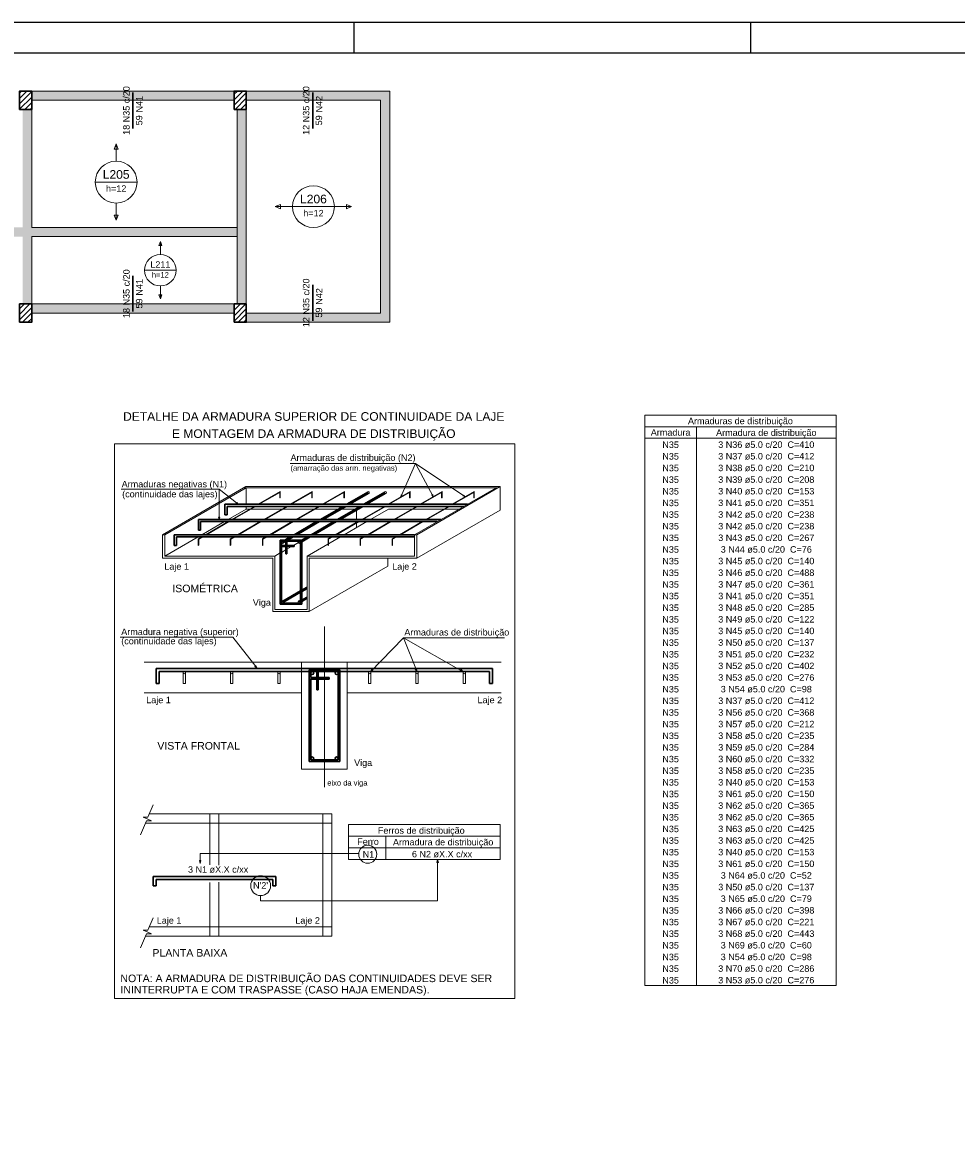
# Model space of a CAD drawing. Header units: millimetres. Extents: x 0 to 84.1, y 0 to 59.4.
# Tile 6 of 8: x 23.3 to 53.8, y 22.4 to 59.4. Entities that reach past the tile are written whole.
import ezdxf

# ---------------------------------------------------------------- set-up
doc = ezdxf.new("R2010")
doc.units = ezdxf.units.MM
doc.header["$MEASUREMENT"] = 0
doc.linetypes.add('NULL', pattern=[0])
for name, color, linetype, lineweight in [('Cotas', 1, 'Continuous', 0), ('Descrição da armadura', 7, 'Continuous', 0), ('DT-Armadura', 2, 'Continuous', 30), ('DT-ARMADURA NEG', 1, 'Continuous', 20), ('DT-Armadura negativa', 4, 'Continuous', 30), ('DT-Forma', 5, 'Continuous', 5), ('DT-Hachura pilar em laje', 252, 'Continuous', 5), ('DT-Hachura viga em laje', 254, 'Continuous', 5), ('DT-Relação do aço', 9, 'Continuous', 5), ('DT-Textos', 7, 'Continuous', 5), ('EIXOS', 1, 'Continuous', 20), ('FO-Pilares', 4, 'Continuous', 30), ('FO-Vigas', 1, 'Continuous', 20), ('Textos armaduras', 7, 'Continuous', 0)]:
    doc.layers.add(name, color=color, linetype=linetype, lineweight=lineweight)
doc.layers.add('SEDUC_MARF', color=1, linetype='Continuous')
doc.layers.add('SEDUC_MARGG', color=7, linetype='Continuous')
doc.styles.add('Arial', font='txt')

msp = doc.modelspace()

# ---------------------------------------------------------------- hatches: boundary and pattern name
at = {"layer": 'DT-Hachura pilar em laje', "linetype": 'Continuous'}
h = msp.add_hatch(dxfattribs=at)
h.set_pattern_fill('ANSI31', color=252, style=0)
h.paths.add_polyline_path([(23.153, 56.56), (23.353, 56.56), (23.553, 56.56), (23.553, 56.86), (23.553, 57.16), (23.353, 57.16), (23.153, 57.16), (23.153, 56.86)])
h = msp.add_hatch(dxfattribs=at)
h.set_pattern_fill('ANSI31', color=252, style=0)
h.paths.add_polyline_path([(30.182, 56.56), (30.382, 56.56), (30.582, 56.56), (30.582, 56.86), (30.582, 57.16), (30.382, 57.16), (30.182, 57.16), (30.182, 56.86)])
h = msp.add_hatch(dxfattribs=at)
h.set_pattern_fill('ANSI31', color=252, style=0)
h.paths.add_polyline_path([(23.153, 49.588), (23.353, 49.588), (23.553, 49.588), (23.553, 49.888), (23.553, 50.188), (23.353, 50.188), (23.153, 50.188), (23.153, 49.888)])
h = msp.add_hatch(dxfattribs=at)
h.set_pattern_fill('ANSI31', color=252, style=0)
h.paths.add_polyline_path([(30.182, 49.588), (30.382, 49.588), (30.582, 49.588), (30.582, 49.888), (30.582, 50.188), (30.382, 50.188), (30.182, 50.188), (30.182, 49.888)])
at = {"layer": 'DT-Hachura viga em laje', "linetype": 'Continuous'}
for points in [[(30.182, 57.157), (30.182, 57.157), (23.554, 57.157), (23.554, 56.857), (30.182, 56.857), (30.182, 57.157)], [(35.282, 57.157), (35.282, 57.157), (30.582, 57.157), (30.582, 56.857), (34.982, 56.857), (35.282, 57.157)], [(35.282, 57.157), (35.282, 57.157), (34.982, 56.857), (34.982, 49.89), (35.282, 49.59), (35.282, 57.157)], [(23.553, 52.695), (23.553, 52.695), (23.553, 56.56), (23.254, 56.56), (23.254, 52.695), (23.404, 52.545), (23.553, 52.695)], [(30.582, 56.56), (30.582, 56.56), (30.283, 56.56), (30.283, 52.545), (30.582, 52.545), (30.582, 56.56)], [(23.404, 52.545), (23.404, 52.545), (23.254, 52.695), (20.294, 52.695), (20.294, 52.395), (23.254, 52.395), (23.404, 52.545)], [(30.432, 52.545), (30.432, 52.545), (30.283, 52.695), (23.553, 52.695), (23.404, 52.545), (23.554, 52.395), (30.282, 52.395), (30.432, 52.545)], [(23.554, 52.395), (23.554, 52.395), (23.404, 52.545), (23.254, 52.395), (23.254, 50.188), (23.554, 50.188), (23.554, 52.395)], [(30.583, 52.545), (30.583, 52.545), (30.282, 52.545), (30.282, 50.188), (30.583, 50.188), (30.583, 52.545)], [(30.182, 50.188), (30.182, 50.188), (23.554, 50.188), (23.554, 49.888), (30.182, 49.888), (30.182, 50.188)], [(34.982, 49.89), (34.982, 49.89), (30.582, 49.89), (30.582, 49.59), (35.282, 49.59), (34.982, 49.89)]]:
    msp.add_hatch(color=254, dxfattribs=at).paths.add_polyline_path(points)

# ---------------------------------------------------------------- linework, layer by layer
at = {"layer": 'Cotas'}
for p, q in [((36.128, 44.968), (32.021, 44.968)), ((35.647, 43.869), (36.128, 44.968)), ((36.706, 43.879), (36.128, 44.968)), ((37.74, 43.879), (36.128, 44.968)), ((29.689, 44.122), (26.481, 44.122)), ((29.695, 43.134), (29.689, 44.122)), ((30.315, 43.632), (29.689, 44.122)), ((30.144, 39.28), (26.455, 39.28)), ((30.939, 38.26), (30.144, 39.28)), ((34.64, 38.13), (35.727, 39.251)), ((36.176, 38.146), (35.727, 39.251)), ((35.727, 39.251), (39.043, 39.251)), ((37.691, 38.144), (35.727, 39.251)), ((27.531, 33.784), (27.361, 33.381)), ((27.203, 33.381), (27.337, 33.324)), ((27.203, 33.381), (27.361, 33.381)), ((27.337, 33.324), (27.471, 33.268)), ((27.314, 33.268), (27.12, 32.809)), ((27.471, 33.268), (27.314, 33.268)), ((34.266, 32.196), (29.071, 32.196)), ((29.071, 31.87), (29.071, 32.196)), ((36.848, 31.994), (36.848, 30.638)), ((31.052, 30.814), (31.052, 30.638)), ((31.052, 30.638), (36.848, 30.638)), ((27.531, 30.084), (27.361, 29.681)), ((27.203, 29.681), (27.337, 29.624)), ((27.203, 29.681), (27.361, 29.681)), ((27.337, 29.624), (27.471, 29.568)), ((27.314, 29.568), (27.12, 29.109)), ((27.471, 29.568), (27.314, 29.568))]:
    msp.add_line(p, q, dxfattribs=at)
for points in [[(26.268, 45.612), (39.377, 45.612), (39.377, 27.442), (26.268, 27.442), (26.268, 45.612)], [(35.647, 43.869), (35.691, 43.923), (35.658, 43.938), (35.647, 43.869)], [(36.706, 43.879), (36.69, 43.948), (36.658, 43.93), (36.706, 43.879)], [(37.74, 43.879), (37.693, 43.931), (37.673, 43.901), (37.74, 43.879)], [(30.315, 43.632), (30.273, 43.688), (30.25, 43.659), (30.315, 43.632)], [(29.695, 43.134), (29.713, 43.202), (29.676, 43.201), (29.695, 43.134)], [(30.939, 38.26), (30.9, 38.352), (30.859, 38.32), (30.939, 38.26)], [(34.64, 38.13), (34.725, 38.182), (34.688, 38.218), (34.64, 38.13)], [(36.176, 38.146), (36.163, 38.245), (36.115, 38.226), (36.176, 38.146)], [(37.691, 38.144), (37.619, 38.214), (37.594, 38.169), (37.691, 38.144)], [(29.071, 31.87), (29.097, 31.967), (29.045, 31.967), (29.071, 31.87)], [(36.848, 31.994), (36.822, 31.898), (36.874, 31.898), (36.848, 31.994)]]:
    msp.add_lwpolyline(points, dxfattribs=at)
for centre, radius in [((34.561, 32.168), 0.296), ((31.052, 31.14), 0.326)]:
    msp.add_circle(centre, radius, dxfattribs=at)
at = {"layer": 'DT-Armadura'}
for p, q in [((33.872, 43.629), (34.562, 44.028)), ((33.965, 43.629), (34.595, 43.993)), ((34.432, 43.629), (35.122, 44.028)), ((34.525, 43.629), (35.155, 43.993)), ((29.88, 43.629), (37.825, 43.629)), ((29.88, 43.629), (29.88, 43.279)), ((29.95, 43.559), (37.704, 43.559)), ((29.95, 43.559), (29.95, 43.279)), ((33.008, 43.131), (33.751, 43.559)), ((33.101, 43.131), (33.843, 43.559)), ((33.568, 43.131), (34.311, 43.559)), ((33.63, 43.489), (33.751, 43.559)), ((33.661, 43.131), (34.403, 43.559)), ((33.722, 43.489), (33.843, 43.559)), ((34.19, 43.489), (34.311, 43.559)), ((34.282, 43.489), (34.403, 43.559)), ((29.016, 43.061), (29.016, 43.131)), ((29.016, 43.131), (36.961, 43.131)), ((29.016, 43.131), (29.016, 43.061)), ((29.016, 43.131), (29.016, 42.781)), ((29.086, 43.061), (36.84, 43.061)), ((29.086, 43.061), (29.086, 42.781)), ((29.88, 43.279), (29.95, 43.279)), ((32.145, 42.632), (32.887, 43.061)), ((32.237, 42.632), (32.98, 43.061)), ((32.705, 42.632), (33.447, 43.061)), ((32.797, 42.632), (33.54, 43.061)), ((28.222, 42.562), (28.222, 42.632)), ((28.222, 42.632), (36.097, 42.632)), ((28.222, 42.632), (28.222, 42.562)), ((28.222, 42.632), (28.222, 42.282)), ((29.016, 42.781), (29.086, 42.781)), ((28.222, 42.282), (28.292, 42.282)), ((28.292, 42.562), (36.097, 42.562)), ((28.292, 42.562), (28.292, 42.282)), ((32.397, 42.457), (31.697, 42.457)), ((31.697, 42.457), (31.697, 42.422)), ((31.697, 42.422), (31.697, 40.357)), ((31.697, 42.247), (32.152, 42.247)), ((32.362, 42.422), (31.732, 42.422)), ((31.732, 42.422), (31.732, 42.282)), ((31.732, 42.282), (32.152, 42.282)), ((31.732, 42.247), (31.732, 40.392)), ((31.801, 42.381), (31.874, 42.422)), ((31.841, 42.457), (32.023, 42.562)), ((31.872, 42.422), (31.872, 42.282)), ((31.872, 42.247), (31.872, 42.002)), ((31.907, 42.422), (31.907, 42.282)), ((31.907, 42.247), (31.907, 42.002)), ((31.934, 42.457), (32.116, 42.562)), ((32.152, 42.282), (32.152, 42.247)), ((32.362, 40.392), (32.362, 42.422)), ((32.397, 42.454), (32.583, 42.562)), ((32.397, 42.401), (32.676, 42.562)), ((32.397, 42.457), (32.397, 42.422)), ((32.397, 40.357), (32.397, 42.422)), ((31.872, 42.002), (31.907, 42.002)), ((31.784, 40.458), (32.362, 40.791)), ((31.802, 40.427), (32.362, 40.75)), ((32.397, 40.811), (32.572, 40.912)), ((32.397, 40.771), (32.572, 40.871)), ((31.732, 40.392), (32.362, 40.392)), ((32.344, 40.458), (32.362, 40.468)), ((32.397, 40.488), (32.572, 40.589)), ((32.397, 40.447), (32.572, 40.549)), ((31.697, 40.357), (32.397, 40.357)), ((27.632, 38.255), (38.651, 38.255)), ((27.632, 38.255), (27.632, 38.155)), ((27.632, 38.255), (27.632, 37.755)), ((27.732, 38.155), (38.551, 38.155)), ((27.732, 38.155), (27.732, 37.755)), ((32.642, 38.155), (32.642, 35.205)), ((33.592, 38.155), (32.692, 38.155)), ((32.692, 38.155), (32.692, 37.955)), ((32.892, 38.155), (32.892, 37.955)), ((32.942, 38.155), (32.942, 37.955)), ((33.592, 35.255), (33.592, 38.155)), ((33.642, 35.205), (33.642, 38.155)), ((38.551, 38.155), (38.551, 37.755)), ((38.651, 38.255), (38.651, 37.755)), ((32.642, 37.905), (33.292, 37.905)), ((32.692, 37.955), (33.292, 37.955)), ((32.692, 37.905), (32.692, 35.255)), ((32.892, 37.905), (32.892, 37.555)), ((32.942, 37.905), (32.942, 37.555)), ((33.292, 37.955), (33.292, 37.905)), ((27.632, 37.755), (27.732, 37.755)), ((32.892, 37.555), (32.942, 37.555)), ((38.651, 37.755), (38.551, 37.755)), ((32.642, 35.205), (33.642, 35.205)), ((32.692, 35.255), (33.592, 35.255)), ((27.528, 31.44), (31.547, 31.44)), ((27.528, 31.44), (27.528, 31.34)), ((27.528, 31.44), (27.528, 31.14)), ((27.528, 31.14), (27.628, 31.14)), ((27.628, 31.34), (31.447, 31.34)), ((27.628, 31.34), (27.628, 31.14)), ((31.447, 31.34), (31.447, 31.14)), ((31.547, 31.14), (31.447, 31.14)), ((31.547, 31.44), (31.547, 31.14))]:
    msp.add_line(p, q, dxfattribs=at)
at = {"layer": 'DT-Armadura', "linetype": 'Continuous'}
for p, q in [((33.642, 38.205), (32.642, 38.205)), ((32.642, 38.205), (32.642, 38.155)), ((33.642, 38.205), (33.642, 38.155))]:
    msp.add_line(p, q, dxfattribs=at)
at = {"layer": 'DT-Armadura'}
for centre, radius in [((31.767, 42.387), 0.035), ((32.327, 42.387), 0.035), ((31.767, 40.427), 0.035), ((32.327, 40.427), 0.035), ((32.742, 38.105), 0.05), ((33.542, 38.105), 0.05), ((32.742, 35.305), 0.05), ((33.542, 35.305), 0.05)]:
    msp.add_circle(centre, radius, dxfattribs=at)
at = {"layer": 'DT-ARMADURA NEG'}
for p, q in [((30.974, 43.629), (31.695, 44.046)), ((31.009, 43.629), (31.68, 44.017)), ((31.68, 44.017), (31.68, 43.835)), ((31.68, 43.835), (31.695, 43.844)), ((31.695, 44.046), (31.695, 43.844)), ((32.024, 43.629), (32.745, 44.046)), ((32.059, 43.629), (32.73, 44.017)), ((32.73, 44.017), (32.73, 43.835)), ((32.73, 43.835), (32.745, 43.844)), ((32.745, 44.046), (32.745, 43.844)), ((33.074, 43.629), (33.795, 44.046)), ((33.109, 43.629), (33.78, 44.017)), ((33.78, 44.017), (33.78, 43.835)), ((33.78, 43.835), (33.795, 43.844)), ((33.795, 44.046), (33.795, 43.844)), ((35.226, 43.629), (35.947, 44.046)), ((35.261, 43.629), (35.932, 44.017)), ((35.932, 44.017), (35.932, 43.835)), ((35.932, 43.835), (35.947, 43.844)), ((35.947, 44.046), (35.947, 43.844)), ((36.276, 43.629), (36.997, 44.046)), ((36.311, 43.629), (36.982, 44.017)), ((36.982, 44.017), (36.982, 43.835)), ((36.982, 43.835), (36.997, 43.844)), ((36.997, 44.046), (36.997, 43.844)), ((37.326, 43.629), (38.047, 44.046)), ((37.361, 43.629), (38.032, 44.017)), ((38.032, 44.017), (38.032, 43.835)), ((38.032, 43.835), (38.047, 43.844)), ((38.047, 44.046), (38.047, 43.844)), ((30.11, 43.131), (30.853, 43.559)), ((30.145, 43.131), (30.888, 43.559)), ((31.16, 43.131), (31.903, 43.559)), ((31.195, 43.131), (31.938, 43.559)), ((32.21, 43.131), (32.953, 43.559)), ((32.245, 43.131), (32.988, 43.559)), ((34.362, 43.131), (35.105, 43.559)), ((34.397, 43.131), (35.14, 43.559)), ((35.412, 43.131), (36.155, 43.559)), ((35.447, 43.131), (36.19, 43.559)), ((36.462, 43.131), (37.205, 43.559)), ((36.497, 43.131), (37.24, 43.559)), ((29.247, 42.632), (29.989, 43.061)), ((29.282, 42.632), (30.024, 43.061)), ((30.297, 42.632), (31.039, 43.061)), ((30.332, 42.632), (31.074, 43.061)), ((31.347, 42.632), (32.089, 43.061)), ((31.382, 42.632), (32.124, 43.061)), ((33.498, 42.632), (34.241, 43.061)), ((33.533, 42.632), (34.276, 43.061)), ((34.548, 42.632), (35.291, 43.061)), ((34.583, 42.632), (35.326, 43.061)), ((35.598, 42.632), (36.341, 43.061)), ((35.633, 42.632), (36.376, 43.061)), ((29.009, 42.495), (29.125, 42.562)), ((29.009, 42.495), (29.009, 42.284)), ((29.009, 42.284), (29.024, 42.293)), ((29.024, 42.484), (29.16, 42.562)), ((29.024, 42.484), (29.024, 42.293)), ((30.059, 42.495), (30.175, 42.562)), ((30.059, 42.495), (30.059, 42.284)), ((30.059, 42.284), (30.074, 42.293)), ((30.074, 42.484), (30.21, 42.562)), ((30.074, 42.484), (30.074, 42.293)), ((31.109, 42.495), (31.225, 42.562)), ((31.109, 42.495), (31.109, 42.284)), ((31.109, 42.284), (31.124, 42.293)), ((31.124, 42.484), (31.26, 42.562)), ((31.124, 42.484), (31.124, 42.293)), ((33.261, 42.495), (33.377, 42.562)), ((33.261, 42.495), (33.261, 42.284)), ((33.261, 42.284), (33.276, 42.293)), ((33.276, 42.484), (33.412, 42.562)), ((33.276, 42.484), (33.276, 42.293)), ((34.311, 42.495), (34.427, 42.562)), ((34.311, 42.495), (34.311, 42.284)), ((34.311, 42.284), (34.326, 42.293)), ((34.326, 42.484), (34.462, 42.562)), ((34.326, 42.484), (34.326, 42.293)), ((35.361, 42.495), (35.477, 42.562)), ((35.361, 42.495), (35.361, 42.284)), ((35.361, 42.284), (35.376, 42.293)), ((35.376, 42.484), (35.512, 42.562)), ((35.376, 42.484), (35.376, 42.293)), ((28.517, 38.116), (28.517, 37.755)), ((28.595, 38.116), (28.595, 37.755)), ((30.067, 38.116), (30.067, 37.755)), ((30.145, 38.116), (30.145, 37.755)), ((31.618, 38.116), (31.618, 37.755)), ((31.696, 38.116), (31.696, 37.755)), ((34.588, 38.116), (34.588, 37.755)), ((34.666, 38.116), (34.666, 37.755)), ((36.139, 38.116), (36.139, 37.755)), ((36.217, 38.116), (36.217, 37.755)), ((37.689, 38.116), (37.689, 37.755)), ((37.767, 38.116), (37.767, 37.755)), ((28.595, 37.755), (28.517, 37.755)), ((30.145, 37.755), (30.067, 37.755)), ((31.696, 37.755), (31.618, 37.755)), ((34.666, 37.755), (34.588, 37.755)), ((36.217, 37.755), (36.139, 37.755)), ((37.767, 37.755), (37.689, 37.755))]:
    msp.add_line(p, q, dxfattribs=at)
for centre, radius in [((34.578, 44.01), 0.035), ((35.138, 44.01), 0.035), ((28.556, 38.116), 0.0391), ((30.106, 38.116), 0.0391), ((31.657, 38.116), 0.0391), ((34.627, 38.116), 0.0391), ((36.178, 38.116), 0.0391), ((37.728, 38.116), 0.0391)]:
    msp.add_circle(centre, radius, dxfattribs=at)
at = {"layer": 'DT-Armadura negativa'}
for points in [[(26.868, 55.936), (26.868, 57.107)], [(32.757, 55.936), (32.757, 57.107)], [(26.868, 49.938), (26.868, 51.109)], [(32.757, 49.64), (32.757, 50.811)]]:
    msp.add_lwpolyline(points, dxfattribs=at)
at = {"layer": 'DT-Forma'}
for p, q in [((27.84, 42.632), (30.568, 44.207)), ((27.91, 42.632), (30.577, 44.172)), ((30.507, 44.172), (38.835, 44.172)), ((30.638, 44.207), (30.568, 44.207)), ((30.577, 43.629), (30.577, 44.172)), ((30.638, 44.207), (38.895, 44.207)), ((36.097, 42.632), (38.765, 44.172)), ((36.167, 42.632), (38.895, 44.207)), ((38.825, 44.207), (38.895, 44.207)), ((38.895, 43.437), (38.895, 44.207)), ((29.986, 43.131), (30.577, 43.472)), ((30.577, 43.472), (30.577, 43.559)), ((30.577, 43.472), (30.701, 43.472)), ((30.736, 43.472), (31.751, 43.472)), ((31.786, 43.472), (32.801, 43.472)), ((32.836, 43.472), (33.6, 43.472)), ((33.692, 43.472), (34.16, 43.472)), ((34.189, 43.131), (34.189, 43.436)), ((34.648, 43.131), (35.239, 43.472)), ((35.239, 43.472), (36.003, 43.472)), ((36.038, 43.472), (37.053, 43.472)), ((36.167, 41.862), (38.895, 43.437)), ((37.088, 43.472), (37.553, 43.472)), ((29.123, 42.632), (29.865, 43.061)), ((33.784, 42.632), (34.527, 43.061)), ((34.189, 43.031), (34.189, 43.061)), ((34.189, 42.866), (34.189, 43.011)), ((27.84, 41.862), (27.84, 42.632)), ((27.91, 42.632), (27.84, 42.632)), ((27.91, 41.932), (27.91, 42.632)), ((36.097, 41.932), (36.097, 42.632)), ((36.097, 42.632), (36.167, 42.632)), ((36.167, 41.862), (36.167, 42.632)), ((27.91, 41.932), (29.001, 42.562)), ((31.907, 42.155), (32.067, 42.247)), ((32.128, 42.282), (32.293, 42.378)), ((32.572, 41.932), (33.663, 42.562)), ((31.452, 41.862), (27.84, 41.862)), ((31.522, 41.932), (27.91, 41.932)), ((31.452, 40.112), (31.452, 41.862)), ((31.522, 41.932), (31.697, 42.033)), ((31.522, 40.182), (31.522, 41.932)), ((31.732, 42.054), (31.872, 42.134)), ((32.572, 41.932), (36.097, 41.932)), ((32.572, 40.182), (32.572, 41.932)), ((32.642, 40.112), (32.642, 41.862)), ((32.642, 41.862), (36.167, 41.862)), ((35.218, 41.599), (35.218, 41.862)), ((32.642, 40.112), (35.218, 41.599)), ((31.452, 40.112), (32.642, 40.112)), ((31.522, 40.182), (32.572, 40.182)), ((27.232, 38.455), (38.929, 38.455)), ((32.392, 37.455), (27.232, 37.455)), ((32.392, 34.955), (32.392, 37.455)), ((33.892, 37.455), (38.929, 37.455)), ((33.892, 34.955), (33.892, 37.455)), ((32.392, 34.955), (33.892, 34.955)), ((29.385, 33.491), (27.408, 33.491)), ((29.385, 33.191), (27.281, 33.191)), ((29.385, 29.791), (27.408, 29.791)), ((29.385, 29.491), (27.281, 29.491))]:
    msp.add_line(p, q, dxfattribs=at)
at = {"layer": 'DT-Forma', "linetype": 'Continuous'}
for p, q in [((32.392, 37.455), (32.392, 38.455)), ((33.892, 37.455), (33.892, 38.455))]:
    msp.add_line(p, q, dxfattribs=at)
at = {"layer": 'DT-Forma'}
for points in [[(29.685, 33.191), (29.385, 33.191), (29.385, 33.491), (29.685, 33.491), (29.685, 33.191)], [(29.385, 29.491), (33.385, 29.491), (33.385, 33.491), (29.385, 33.491), (29.385, 31.821)], [(33.085, 33.191), (33.385, 33.191), (33.385, 33.491), (33.085, 33.491), (33.085, 33.191)], [(29.685, 29.791), (33.085, 29.791), (33.085, 33.191), (29.685, 33.191), (29.685, 31.815)], [(29.385, 31.249), (29.385, 29.491)], [(29.685, 31.254), (29.685, 29.791)], [(29.685, 29.791), (29.385, 29.791), (29.385, 29.491), (29.685, 29.491), (29.685, 29.791)], [(33.085, 29.791), (33.385, 29.791), (33.385, 29.491), (33.085, 29.491), (33.085, 29.791)]]:
    msp.add_lwpolyline(points, dxfattribs=at)
at = {"layer": 'DT-Relação do aço'}
for p, q in [((43.637, 46.551), (49.906, 46.551)), ((43.637, 46.551), (43.637, 27.87)), ((49.906, 46.551), (49.906, 27.87)), ((43.637, 46.169), (49.906, 46.169)), ((45.331, 46.169), (45.331, 27.87)), ((43.637, 45.788), (49.906, 45.788)), ((43.637, 27.87), (49.906, 27.87))]:
    msp.add_line(p, q, dxfattribs=at)
at = {"layer": 'DT-Relação do aço', "color": 7}
for p, q in [((33.927, 33.142), (38.895, 33.142)), ((33.927, 33.142), (33.927, 31.994)), ((38.895, 33.142), (38.895, 31.994)), ((33.927, 32.76), (38.895, 32.76)), ((35.152, 32.76), (35.152, 31.994)), ((33.927, 32.379), (38.895, 32.379)), ((33.927, 31.994), (38.895, 31.994))]:
    msp.add_line(p, q, dxfattribs=at)
at = {"layer": 'DT-Textos'}
for p, q in [((26.319, 55.427), (26.248, 55.258)), ((26.248, 55.258), (26.389, 55.258)), ((26.389, 55.258), (26.319, 55.427)), ((25.633, 54.177), (27.004, 54.177)), ((31.702, 53.444), (31.532, 53.374)), ((31.532, 53.374), (31.702, 53.303)), ((31.702, 53.303), (31.702, 53.444)), ((32.097, 53.374), (33.468, 53.374)), ((34.033, 53.374), (33.863, 53.444)), ((33.863, 53.444), (33.863, 53.303)), ((33.863, 53.303), (34.033, 53.374)), ((26.389, 53.097), (26.248, 53.097)), ((26.248, 53.097), (26.319, 52.927)), ((26.319, 52.927), (26.389, 53.097)), ((27.766, 52.229), (27.713, 52.102)), ((27.818, 52.102), (27.766, 52.229)), ((27.713, 52.102), (27.818, 52.102)), ((27.251, 51.292), (28.28, 51.292)), ((27.818, 50.481), (27.713, 50.481)), ((27.713, 50.481), (27.766, 50.354)), ((27.766, 50.354), (27.818, 50.481))]:
    msp.add_line(p, q, dxfattribs=at)
for points in [[(26.319, 54.863), (26.319, 55.427)], [(26.319, 53.492), (26.319, 52.927)], [(32.097, 53.374), (31.532, 53.374)], [(33.468, 53.374), (34.033, 53.374)], [(27.766, 51.806), (27.766, 52.229)], [(27.766, 50.778), (27.766, 50.354)]]:
    msp.add_lwpolyline(points, dxfattribs=at)
for centre, radius in [((26.319, 54.177), 0.685), ((32.782, 53.374), 0.685), ((27.766, 51.292), 0.514)]:
    msp.add_circle(centre, radius, dxfattribs=at)
at = {"layer": 'EIXOS'}
msp.add_line((33.142, 34.365), (33.142, 39.625), dxfattribs=at)
at = {"layer": 'FO-Pilares'}
for points in [[(23.153, 56.56), (23.353, 56.56), (23.553, 56.56), (23.553, 56.86), (23.553, 57.16), (23.353, 57.16), (23.153, 57.16), (23.153, 56.86), (23.153, 56.56)], [(30.182, 56.56), (30.382, 56.56), (30.582, 56.56), (30.582, 56.86), (30.582, 57.16), (30.382, 57.16), (30.182, 57.16), (30.182, 56.86), (30.182, 56.56)], [(23.153, 49.588), (23.353, 49.588), (23.553, 49.588), (23.553, 49.888), (23.553, 50.188), (23.353, 50.188), (23.153, 50.188), (23.153, 49.888), (23.153, 49.588)], [(30.182, 49.588), (30.382, 49.588), (30.582, 49.588), (30.582, 49.888), (30.582, 50.188), (30.382, 50.188), (30.182, 50.188), (30.182, 49.888), (30.182, 49.588)]]:
    msp.add_lwpolyline(points, close=True, dxfattribs=at)
at = {"layer": 'FO-Vigas'}
for p, q in [((23.553, 57.157), (30.182, 57.157)), ((30.582, 57.157), (35.282, 57.157)), ((35.282, 49.59), (35.282, 57.157)), ((23.553, 56.857), (30.182, 56.857)), ((30.582, 56.857), (34.982, 56.857)), ((34.982, 49.89), (34.982, 56.857)), ((23.553, 52.695), (23.553, 56.56)), ((30.282, 52.545), (30.282, 56.56)), ((30.582, 52.545), (30.582, 56.56)), ((23.553, 52.695), (30.282, 52.695)), ((23.553, 50.188), (23.553, 52.395)), ((23.553, 52.395), (30.282, 52.395)), ((30.282, 50.188), (30.282, 52.545)), ((30.582, 50.188), (30.582, 52.545)), ((23.553, 50.188), (30.182, 50.188)), ((23.553, 49.888), (30.182, 49.888)), ((30.582, 49.89), (34.982, 49.89)), ((30.582, 49.59), (35.282, 49.59))]:
    msp.add_line(p, q, dxfattribs=at)
at = {"layer": 'SEDUC_MARF'}
for p, q in [((34.1, 59.4), (34.1, 58.4)), ((47.1, 59.4), (47.1, 58.4))]:
    msp.add_line(p, q, dxfattribs=at)
msp.add_lwpolyline([(84.1, 59.4), (0, 59.4), (0, 0), (84.1, 0)], close=True, dxfattribs=at)
at = {"layer": 'SEDUC_MARGG'}
msp.add_lwpolyline([(2.5, 1), (83.1, 1), (83.1, 58.4), (2.5, 58.4)], close=True, dxfattribs=at)

# ---------------------------------------------------------------- texts
at = {"layer": 'Descrição da armadura', "linetype": 'NULL', "char_height": 0.2118, "rotation": 90.0002, "line_spacing_factor": 0.9, "style": 'Arial'}
for s, insert, width, attachment_point in [('18 N35 c/20', (26.762, 56.522), 3.1277, 8), ('12 N35 c/20', (32.651, 56.522), 3.1277, 8), ('N41', (27.185, 57.001), 1.06399, 9), ('N42', (33.075, 57.001), 1.06399, 9), ('18 N35 c/20', (26.762, 50.524), 3.1277, 8), ('N41', (27.185, 51.003), 1.06399, 9), ('12 N35 c/20', (32.651, 50.225), 3.1277, 8), ('N42', (33.075, 50.705), 1.06399, 9)]:
    msp.add_mtext(s, dxfattribs=dict(at, insert=insert, width=width, attachment_point=attachment_point))
at = {"layer": 'Descrição da armadura', "linetype": 'NULL', "char_height": 0.2118, "attachment_point": 8, "line_spacing_factor": 0.9, "style": 'Arial'}
for s, insert, width in [('N35', (44.484, 45.47), 1.06399), ('3 N36 ø5.0 c/20  C=410', (47.618, 45.47), 6.17439), ('N35', (44.484, 45.089), 1.06399), ('3 N37 ø5.0 c/20  C=412', (47.618, 45.089), 6.17439), ('N35', (44.484, 44.707), 1.06399), ('3 N38 ø5.0 c/20  C=210', (47.618, 44.707), 6.17439), ('N35', (44.484, 44.326), 1.06399), ('3 N39 ø5.0 c/20  C=208', (47.618, 44.326), 6.17439), ('N35', (44.484, 43.945), 1.06399), ('3 N40 ø5.0 c/20  C=153', (47.618, 43.945), 6.17439), ('N35', (44.484, 43.564), 1.06399), ('3 N41 ø5.0 c/20  C=351', (47.618, 43.564), 6.17439), ('N35', (44.484, 43.182), 1.06399), ('3 N42 ø5.0 c/20  C=238', (47.618, 43.182), 6.17439), ('N35', (44.484, 42.801), 1.06399), ('3 N42 ø5.0 c/20  C=238', (47.618, 42.801), 6.17439), ('N35', (44.484, 42.42), 1.06399), ('3 N43 ø5.0 c/20  C=267', (47.618, 42.42), 6.17439), ('N35', (44.484, 42.039), 1.06399), ('3 N44 ø5.0 c/20  C=76', (47.618, 42.039), 5.85183), ('N35', (44.484, 41.658), 1.06399), ('3 N45 ø5.0 c/20  C=140', (47.618, 41.658), 6.17439), ('N35', (44.484, 41.276), 1.06399), ('3 N46 ø5.0 c/20  C=488', (47.618, 41.276), 6.17439), ('N35', (44.484, 40.895), 1.06399), ('3 N47 ø5.0 c/20  C=361', (47.618, 40.895), 6.17439), ('N35', (44.484, 40.514), 1.06399), ('3 N41 ø5.0 c/20  C=351', (47.618, 40.514), 6.17439), ('N35', (44.484, 40.133), 1.06399), ('3 N48 ø5.0 c/20  C=285', (47.618, 40.133), 6.17439), ('N35', (44.484, 39.751), 1.06399), ('3 N49 ø5.0 c/20  C=122', (47.618, 39.751), 6.17439), ('N35', (44.484, 39.37), 1.06399), ('3 N45 ø5.0 c/20  C=140', (47.618, 39.37), 6.17439), ('N35', (44.484, 38.989), 1.06399), ('3 N50 ø5.0 c/20  C=137', (47.618, 38.989), 6.17439), ('N35', (44.484, 38.608), 1.06399), ('3 N51 ø5.0 c/20  C=232', (47.618, 38.608), 6.17439), ('N35', (44.484, 38.226), 1.06399), ('3 N52 ø5.0 c/20  C=402', (47.618, 38.226), 6.17439), ('3 N53 ø5.0 c/20  C=276', (47.618, 37.845), 6.17439), ('N35', (44.484, 37.845), 1.06399), ('N35', (44.484, 37.464), 1.06399), ('3 N54 ø5.0 c/20  C=98', (47.618, 37.464), 5.85183), ('N35', (44.484, 37.083), 1.06399), ('3 N37 ø5.0 c/20  C=412', (47.618, 37.083), 6.17439), ('N35', (44.484, 36.701), 1.06399), ('3 N56 ø5.0 c/20  C=368', (47.618, 36.701), 6.17439), ('N35', (44.484, 36.32), 1.06399), ('3 N57 ø5.0 c/20  C=212', (47.618, 36.32), 6.17439), ('N35', (44.484, 35.939), 1.06399), ('3 N58 ø5.0 c/20  C=235', (47.618, 35.939), 6.17439), ('N35', (44.484, 35.558), 1.06399), ('3 N59 ø5.0 c/20  C=284', (47.618, 35.558), 6.17439), ('N35', (44.484, 35.176), 1.06399), ('3 N60 ø5.0 c/20  C=332', (47.618, 35.176), 6.17439), ('N35', (44.484, 34.795), 1.06399), ('3 N58 ø5.0 c/20  C=235', (47.618, 34.795), 6.17439), ('N35', (44.484, 34.414), 1.06399), ('3 N40 ø5.0 c/20  C=153', (47.618, 34.414), 6.17439), ('N35', (44.484, 34.033), 1.06399), ('3 N61 ø5.0 c/20  C=150', (47.618, 34.033), 6.17439), ('N35', (44.484, 33.651), 1.06399), ('3 N62 ø5.0 c/20  C=365', (47.618, 33.651), 6.17439), ('N35', (44.484, 33.27), 1.06399), ('3 N62 ø5.0 c/20  C=365', (47.618, 33.27), 6.17439), ('N35', (44.484, 32.889), 1.06399), ('3 N63 ø5.0 c/20  C=425', (47.618, 32.889), 6.17439), ('N35', (44.484, 32.508), 1.06399), ('3 N63 ø5.0 c/20  C=425', (47.618, 32.508), 6.17439), ('N35', (44.484, 32.127), 1.06399), ('3 N40 ø5.0 c/20  C=153', (47.618, 32.127), 6.17439), ('N35', (44.484, 31.745), 1.06399), ('3 N61 ø5.0 c/20  C=150', (47.618, 31.745), 6.17439), ('N35', (44.484, 31.364), 1.06399), ('3 N64 ø5.0 c/20  C=52', (47.618, 31.364), 5.85183), ('N35', (44.484, 30.983), 1.06399), ('3 N50 ø5.0 c/20  C=137', (47.618, 30.983), 6.17439), ('N35', (44.484, 30.602), 1.06399), ('3 N65 ø5.0 c/20  C=79', (47.618, 30.602), 5.85183), ('N35', (44.484, 30.22), 1.06399), ('3 N66 ø5.0 c/20  C=398', (47.618, 30.22), 6.17439), ('N35', (44.484, 29.839), 1.06399), ('3 N67 ø5.0 c/20  C=221', (47.618, 29.839), 6.17439), ('N35', (44.484, 29.458), 1.06399), ('3 N68 ø5.0 c/20  C=443', (47.618, 29.458), 6.17439), ('N35', (44.484, 29.077), 1.06399), ('3 N69 ø5.0 c/20  C=60', (47.618, 29.077), 5.85183), ('N35', (44.484, 28.695), 1.06399), ('3 N54 ø5.0 c/20  C=98', (47.618, 28.695), 5.85183), ('N35', (44.484, 28.314), 1.06399), ('3 N70 ø5.0 c/20  C=286', (47.618, 28.314), 6.17439), ('N35', (44.484, 27.933), 1.06399), ('3 N53 ø5.0 c/20  C=276', (47.618, 27.933), 6.17439)]:
    msp.add_mtext(s, dxfattribs=dict(at, insert=insert, width=width))
at = {"layer": 'DT-Textos', "linetype": 'NULL', "line_spacing_factor": 0.798, "style": 'Arial'}
for s, insert, char_height, width, attachment_point in [('L205', (26.319, 54.283), 0.2824, 1.7352, 8), ('h=12', (26.319, 53.86), 0.2118, 1.30642, 8), ('L206', (32.782, 53.479), 0.2824, 1.7352, 8), ('h=12', (32.782, 53.056), 0.2118, 1.30642, 8), ('L211', (27.766, 51.371), 0.2118, 1.29027, 8), ('h=12', (27.766, 51.053), 0.1765, 1.12622, 8), ('DETALHE DA ARMADURA SUPERIOR DE CONTINUIDADE DA LAJE', (32.792, 46.358), 0.2824, 24.70406, 8), ('E MONTAGEM DA ARMADURA DE DISTRIBUIÇÃO ', (32.792, 45.714), 0.2824, 18.59165, 8), ('Armaduras de distribuição (N2)', (36.125, 44.984), 0.2118, 8.02654, 9), ('(amarração das arm. negativas)', (35.525, 44.673), 0.1765, 7.08618, 9), ('Armaduras negativas (N1)', (26.499, 44.118), 0.2118, 6.7694, 7), ('(continuidade das lajes)', (26.516, 43.792), 0.2118, 6.12597, 7), ('Laje 1', (27.897, 41.422), 0.2118, 1.58027, 7), ('Laje 2', (35.362, 41.422), 0.2118, 1.58027, 7), ('ISOMÉTRICA', (28.158, 40.745), 0.2471, 4.35586, 7), ('Viga', (30.796, 40.243), 0.2118, 1.16085, 7), ('Armadura negativa (superior)', (26.485, 39.281), 0.2118, 7.5434, 7), ('(continuidade das lajes)', (26.485, 38.981), 0.2118, 6.12597, 7), ('Armaduras de distribuição', (35.76, 39.267), 0.2118, 6.73769, 7), ('Laje 1', (27.303, 37.051), 0.2118, 1.58027, 7), ('Laje 2', (38.158, 37.051), 0.2118, 1.58027, 7), ('VISTA FRONTAL', (27.668, 35.593), 0.2471, 5.48413, 7), ('Viga', (34.115, 34.996), 0.2118, 1.16085, 7), ('eixo da viga', (33.236, 34.365), 0.1765, 2.66846, 7), ('Ferros de distribuição', (36.315, 32.775), 0.2118, 5.57684, 8), ('Ferro', (34.57, 32.473), 0.2118, 1.38571, 8), ('Armadura de distribuição', (37.031, 32.393), 0.2118, 6.44769, 8), ('N1', (34.585, 32.061), 0.2118, 0.74143, 8), ('6 N2 øX.X c/xx', (36.995, 32.061), 0.2118, 3.86771, 8), ('3 N1 øX.X c/xx', (29.659, 31.559), 0.2118, 3.86771, 8), ("N'2'", (31.049, 31.043), 0.2118, 0.96289, 8), ('Laje 1', (27.649, 29.832), 0.2118, 1.58027, 7), ('Laje 2', (32.187, 29.832), 0.2118, 1.58027, 7), ('PLANTA BAIXA', (27.506, 28.817), 0.2471, 4.97964, 7), ('NOTA: A ARMADURA DE DISTRIBUIÇÃO DAS CONTINUIDADES DEVE SER', (26.458, 27.905), 0.2471, 24.6979, 7), ('ININTERRUPTA E COM TRASPASSE (CASO HAJA EMENDAS).', (26.458, 27.536), 0.2471, 20.53618, 7)]:
    msp.add_mtext(s, dxfattribs=dict(at, insert=insert, char_height=char_height, width=width, attachment_point=attachment_point))
at = {"layer": 'Textos armaduras', "linetype": 'NULL', "char_height": 0.2118, "width": 1.04514, "attachment_point": 1, "rotation": 90.0002, "line_spacing_factor": 0.9, "style": 'Arial'}
for insert in [(26.965, 56.036), (32.855, 56.036), (26.965, 50.038), (32.855, 49.74)]:
    msp.add_mtext('59', dxfattribs=dict(at, insert=insert))
at = {"layer": 'Textos armaduras', "linetype": 'NULL', "char_height": 0.2118, "attachment_point": 8, "line_spacing_factor": 0.798, "style": 'Arial'}
for s, insert, width in [('Armaduras de distribuição', (46.771, 46.185), 6.73769), ('Armadura', (44.484, 45.872), 2.54656), ('Armadura de distribuição', (47.618, 45.803), 6.44769)]:
    msp.add_mtext(s, dxfattribs=dict(at, insert=insert, width=width))

doc.saveas('drawing.dxf')
